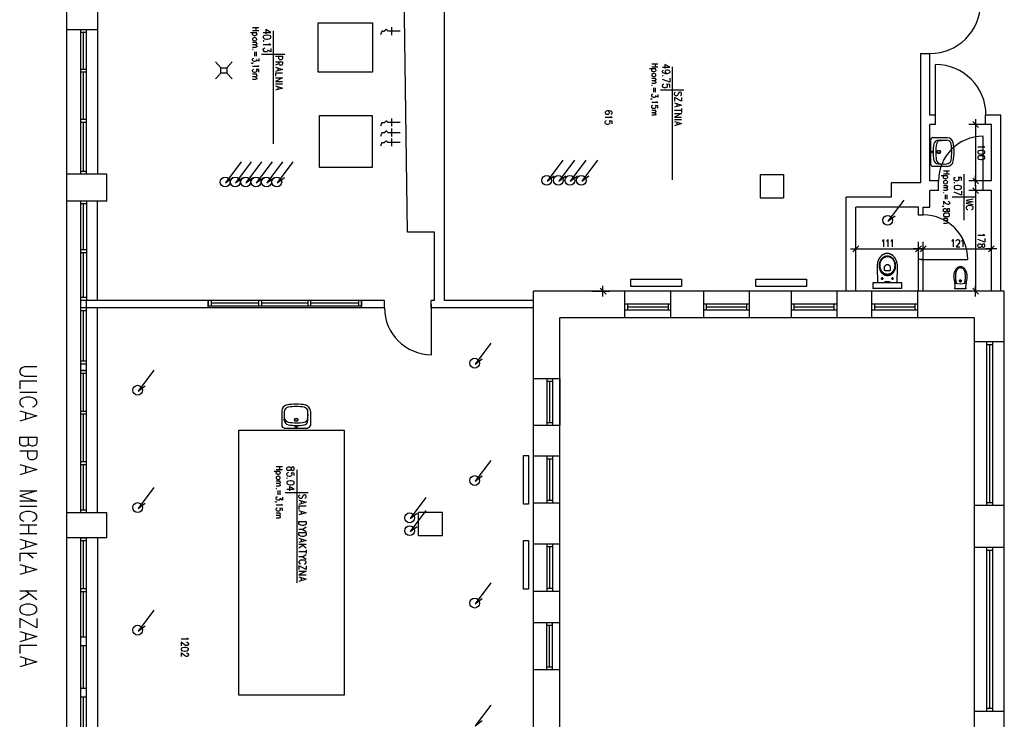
# Model space of a CAD drawing. Header units: millimetres. Extents: x -523 to 1404227, y -783705 to 1038705.
# Tile 9 of 256: x -523 to 16915, y 9308 to 21701. Entities that reach past the tile are written whole.
import ezdxf

# ---------------------------------------------------------------- set-up
doc = ezdxf.new("R2010")
doc.units = ezdxf.units.MM
doc.linetypes.add('0.5_0.5', pattern=[1, 0.5, -0.5])
for name, color, linetype in [('PDF _0', 252, 'Continuous'), ('PDF _BA_met', 7, 'Continuous'), ('PDF _Cienka', 7, 'Continuous'), ('PDF _PG_WIDOKOWE_CIENKIE', 7, 'Continuous'), ('PDF _PG_WYMIARY', 7, 'Continuous'), ('PDF _PG_WYPOSAŻENIE', 7, 'Continuous')]:
    doc.layers.add(name, color=color, linetype=linetype)

# ---------------------------------------------------------------- blocks, each defined once
blk = doc.blocks.new('A$Cc5eb5aaa')
at = {"layer": 'PDF _0', "color": 7, "lineweight": -3}
for points in [[(834, 4750), (834, 26375)], [(1376, 26032), (1376, 20355)], [(7345, 18120), (7345, 19331), (6867, 19331), (6795, 24432), (6490, 24432)], [(9098, 18120), (7523, 18120), (7523, 24432), (15956, 24432)], [(1376, 22917), (834, 22917)], [(1181, 20355), (1080, 20355), (1080, 22917)], [(1181, 22866), (1080, 22866)], [(1130, 22891), (1130, 22891)], [(1130, 22214), (1130, 22866)], [(1181, 20355), (1181, 22917)], [(6520, 22891), (6516, 22900), (6511, 22904), (6507, 22908), (6503, 22912), (6503, 22917), (6499, 22917), (6494, 22917), (6494, 22921), (6490, 22921), (6486, 22921), (6482, 22917), (6477, 22912), (6473, 22908), (6465, 22900), (6465, 22895), (6460, 22891), (6456, 22891), (6452, 22887), (6448, 22887), (6444, 22887), (6439, 22887), (6431, 22891), (6427, 22891), (6422, 22891), (6418, 22887), (6414, 22887), (6414, 22883), (6410, 22883), (6410, 22878), (6410, 22874), (6405, 22874), (6405, 22870), (6401, 22861), (6401, 22857), (6397, 22853), (6397, 22845), (6397, 22836), (6393, 22828)], [(6736, 22891), (6520, 22891)], [(6587, 22963), (6587, 22823)], [(3467, 22345), (3565, 22243)], [(3666, 22243), (3666, 22146), (3565, 22146), (3565, 22243), (3666, 22243), (3764, 22345)], [(15956, 22493), (15956, 20203)], [(15956, 22493), (16122, 22493)], [(16122, 21405), (16122, 22493)], [(1181, 22214), (1080, 22214)], [(1181, 22163), (1080, 22163)], [(1130, 22188), (1130, 22188)], [(1130, 21325), (1130, 22163)], [(16219, 21320), (16219, 22298)], [(3467, 22044), (3565, 22146)], [(3764, 22044), (3666, 22146)], [(1181, 21325), (1080, 21325)], [(1130, 21299), (1130, 21299)], [(1130, 21299), (1130, 21299)], [(6520, 21274), (6516, 21278), (6511, 21282), (6507, 21287), (6507, 21291), (6503, 21295), (6499, 21299), (6494, 21299), (6490, 21299), (6486, 21299), (6482, 21299), (6482, 21295), (6477, 21291), (6473, 21287), (6465, 21278), (6460, 21274), (6456, 21270), (6452, 21270), (6452, 21265), (6448, 21265), (6444, 21265), (6439, 21270), (6431, 21270), (6427, 21270), (6422, 21270), (6418, 21270), (6414, 21265), (6410, 21261), (6410, 21257), (6405, 21253), (6405, 21248), (6401, 21244), (6401, 21240), (6397, 21232), (6397, 21227), (6397, 21219), (6393, 21210)], [(6587, 21342), (6587, 21206)], [(16219, 21405), (16122, 21405)], [(16219, 21236), (16219, 21405)], [(16879, 21291), (16981, 21185)], [(16930, 21333), (16930, 21143)], [(17379, 21405), (17108, 21405)], [(17108, 21236), (17108, 21405)], [(17379, 18285), (17379, 21405)], [(1181, 21274), (1080, 21274)], [(1130, 20406), (1130, 21274)], [(6520, 21092), (6516, 21100), (6511, 21105), (6507, 21109), (6503, 21113), (6503, 21117), (6499, 21117), (6494, 21117), (6494, 21121), (6490, 21121), (6486, 21121), (6482, 21117), (6477, 21113), (6473, 21109), (6465, 21100), (6465, 21096), (6460, 21092), (6456, 21092), (6452, 21088), (6448, 21088), (6444, 21088), (6439, 21088), (6431, 21092), (6427, 21092), (6422, 21092), (6418, 21088), (6414, 21088), (6414, 21083), (6410, 21083), (6410, 21079), (6410, 21075), (6405, 21075), (6405, 21071), (6401, 21062), (6401, 21058), (6397, 21054), (6397, 21045), (6397, 21037), (6393, 21028)], [(6736, 21274), (6520, 21274)], [(6587, 21164), (6587, 21024)], [(16122, 20237), (16122, 21236)], [(16219, 21236), (16122, 21236)], [(17210, 21236), (17108, 21236)], [(17210, 20237), (17210, 21236)], [(6520, 20918), (6516, 20922), (6511, 20931), (6507, 20931), (6507, 20935), (6503, 20939), (6499, 20944), (6494, 20944), (6490, 20944), (6486, 20944), (6482, 20944), (6482, 20939), (6477, 20939), (6473, 20935), (6465, 20927), (6465, 20922), (6460, 20918), (6456, 20914), (6452, 20914), (6448, 20914), (6444, 20914), (6439, 20914), (6431, 20914), (6427, 20918), (6422, 20914), (6418, 20914), (6414, 20914), (6414, 20910), (6410, 20910), (6410, 20906), (6410, 20901), (6405, 20897), (6405, 20893), (6401, 20889), (6401, 20884), (6397, 20880), (6397, 20872), (6397, 20863), (6393, 20855)], [(6736, 21092), (6520, 21092)], [(6587, 20990), (6587, 20851)], [(17061, 20152), (17061, 21028)], [(6736, 20918), (6520, 20918)], [(9619, 20605), (9339, 20232), (9466, 20326)], [(9826, 20605), (9547, 20232), (9674, 20326)], [(10029, 20605), (9750, 20232), (9877, 20326)], [(10233, 20605), (9953, 20232), (10080, 20326)], [(1181, 20406), (1080, 20406)], [(3925, 20575), (3645, 20203), (3772, 20296)], [(4102, 20575), (3823, 20203), (3950, 20296)], [(4284, 20575), (4005, 20203), (4132, 20296)], [(4471, 20575), (4191, 20203), (4318, 20296)], [(4657, 20575), (4378, 20203), (4505, 20296)], [(4839, 20575), (4560, 20203), (4687, 20296)], [(1545, 20355), (834, 20355)], [(1545, 19881), (1545, 20355)], [(13116, 20351), (13526, 20351)], [(13116, 20351), (13116, 19940)], [(13526, 20351), (13526, 19940)], [(16270, 20237), (16122, 20237)], [(16270, 20067), (16270, 20237)], [(16981, 20186), (16879, 20287)], [(16930, 20139), (16930, 20334)], [(17210, 20237), (17061, 20237)], [(17061, 20067), (17061, 20237)], [(15956, 20203), (15436, 20203), (15436, 19949), (14640, 19949)], [(16270, 20067), (16122, 20067)], [(16122, 19775), (16122, 20067)], [(16879, 20118), (16981, 20016)], [(16930, 20165), (16930, 19970)], [(17210, 20067), (17061, 20067)], [(17210, 18285), (17210, 20067)], [(1376, 19881), (834, 19881)], [(1181, 19881), (1080, 19881)], [(1080, 18120), (1080, 19881)], [(1181, 19881), (1181, 18120)], [(1545, 19881), (1376, 19881)], [(1376, 18120), (1376, 19881)], [(13116, 19940), (13526, 19940)], [(14640, 18285), (14640, 19949)], [(15656, 19898), (15376, 19525), (15503, 19619)], [(1181, 19830), (1080, 19830)], [(1130, 19017), (1130, 19830)], [(15918, 19775), (14809, 19775)], [(14809, 18285), (14809, 19775)], [(15918, 19631), (15918, 19775)], [(15999, 19631), (15999, 19775)], [(15999, 19775), (16122, 19775)], [(15999, 19631), (15918, 19631)], [(1181, 19017), (1080, 19017)], [(14712, 19034), (14907, 19034)], [(14758, 18983), (14860, 19089)], [(16016, 19034), (15825, 19034)], [(15973, 19089), (15868, 18983)], [(15906, 19034), (16096, 19034)], [(15948, 18983), (16054, 19089)], [(17307, 19034), (17112, 19034)], [(17260, 19089), (17159, 18983)], [(1181, 18967), (1080, 18967)], [(1130, 18171), (1130, 18967)], [(1130, 18941), (1130, 18941)], [(15918, 18285), (15918, 18844)], [(15999, 18844), (15918, 18844)], [(15961, 18844), (16790, 18844)], [(15999, 18285), (15999, 18844)], [(10385, 18234), (10279, 18340)], [(10330, 18192), (10330, 18382)], [(16981, 18234), (16879, 18340)], [(16930, 18192), (16930, 18382)], [(1181, 18171), (1080, 18171)], [(1130, 18145), (1130, 18145)], [(9098, 10161), (9098, 18285)], [(17438, 18285), (9098, 18285)], [(10711, 18285), (10711, 17815)], [(11528, 18285), (11528, 17815)], [(12108, 18285), (12108, 17815)], [(12921, 18285), (12921, 17815)], [(13662, 18285), (13662, 17815)], [(14470, 18285), (14470, 17815)], [(15089, 18285), (15089, 17815)], [(15901, 18285), (15901, 17815)], [(17438, 9936), (17438, 18285)], [(1181, 14356), (1080, 14356), (1080, 18120)], [(1181, 18120), (1080, 18120)], [(1181, 18120), (1080, 18120)], [(1181, 17989), (1080, 17989)], [(1181, 14356), (1181, 18120)], [(6460, 18120), (1181, 18120)], [(6460, 17989), (1181, 17989)], [(1376, 14356), (1376, 17989)], [(3340, 17989), (3340, 18120)], [(3340, 18120), (3340, 18022)], [(6054, 18022), (3340, 18022)], [(3391, 18120), (3391, 18022)], [(4238, 18073), (3391, 18073)], [(4238, 18022), (4238, 18120)], [(4263, 18073), (4263, 18073)], [(4289, 18022), (4289, 18120)], [(5110, 18073), (4289, 18073)], [(5110, 18022), (5110, 18120)], [(5157, 18022), (5157, 18120)], [(6003, 18073), (5157, 18073)], [(6003, 18120), (6003, 18022)], [(6054, 17989), (6054, 18120)], [(6054, 18120), (6054, 18022)], [(6460, 17989), (6460, 18120)], [(7290, 17989), (7290, 18120)], [(7345, 18120), (7290, 18120)], [(7290, 18056), (7290, 17159)], [(9098, 17989), (7290, 17989)], [(9098, 18120), (7523, 18120)], [(11528, 18052), (10711, 18052)], [(10762, 18052), (10762, 17950)], [(11482, 18001), (10762, 18001)], [(11482, 18052), (11482, 17950)], [(12921, 18052), (12108, 18052)], [(12159, 18052), (12159, 17950)], [(12870, 18001), (12159, 18001)], [(12870, 18052), (12870, 17950)], [(14470, 18052), (13662, 18052)], [(13708, 18052), (13708, 17950)], [(14420, 18001), (13708, 18001)], [(14420, 18052), (14420, 17950)], [(15901, 18052), (15089, 18052)], [(15139, 18052), (15139, 17950)], [(15851, 18001), (15139, 18001)], [(15851, 18052), (15851, 17950)], [(1181, 17938), (1080, 17938)], [(1130, 17045), (1130, 17938)], [(16909, 17815), (9568, 17815)], [(9568, 17400), (9568, 17815)], [(11528, 17950), (10711, 17950)], [(12921, 17950), (12108, 17950)], [(14470, 17950), (13662, 17950)], [(15901, 17950), (15089, 17950)], [(16909, 10406), (16909, 17815)], [(8344, 17366), (8065, 16994), (8192, 17087)], [(9568, 10406), (9568, 17400)], [(17438, 17387), (16909, 17387)], [(17125, 17387), (17125, 14487)], [(17227, 17337), (17125, 17337)], [(17176, 17337), (17176, 14538)], [(17227, 17387), (17227, 14487)], [(1181, 17045), (1080, 17045)], [(1181, 17045), (1080, 17045)], [(1181, 16994), (1080, 16994)], [(1181, 16994), (1080, 16994)], [(1181, 16994), (1080, 16994)], [(1130, 17019), (1130, 17019)], [(1130, 17019), (1130, 17019)], [(1080, 16879), (1181, 16879), (1080, 16879)], [(1181, 16829), (1080, 16829)], [(1130, 16155), (1130, 16829)], [(2375, 16888), (2096, 16515), (2223, 16608)], [(9098, 16740), (9568, 16740)], [(9335, 16740), (9335, 15910)], [(9335, 16693), (9437, 16693)], [(9386, 16693), (9386, 15961)], [(9437, 16740), (9437, 15910)], [(9568, 16740), (9568, 15910)], [(1181, 16155), (1080, 16155)], [(1181, 16105), (1080, 16105)], [(1130, 16130), (1130, 16130)], [(1130, 16130), (1130, 16130)], [(1130, 15262), (1130, 16105)], [(9098, 15910), (9568, 15910)], [(9335, 15961), (9437, 15961)], [(9098, 15368), (9568, 15368)], [(9335, 15368), (9335, 14538)], [(9437, 15368), (9437, 14538)], [(1181, 15262), (1080, 15262)], [(1181, 15211), (1080, 15211)], [(1130, 15237), (1130, 15237)], [(1130, 15237), (1130, 15237)], [(1130, 14407), (1130, 15211)], [(8344, 15288), (8065, 14919), (8192, 15012)], [(9335, 15317), (9437, 15317)], [(9386, 15317), (9386, 14585)], [(2375, 14809), (2096, 14437), (2223, 14530)], [(7193, 14631), (6913, 14259), (7040, 14352)], [(9098, 14538), (9568, 14538)], [(9335, 14585), (9437, 14585)], [(17438, 14487), (16909, 14487)], [(17227, 14538), (17125, 14538)], [(1545, 14356), (834, 14356)], [(1181, 14407), (1080, 14407)], [(1545, 13916), (1545, 14356)], [(7193, 14398), (6913, 14026), (7040, 14119)], [(7062, 13950), (7062, 14365)], [(7489, 14365), (7062, 14365)], [(7489, 13950), (7489, 14365)], [(1545, 13916), (834, 13916)], [(1080, 8378), (1080, 13916), (1181, 13916)], [(1181, 13865), (1080, 13865)], [(1130, 13010), (1130, 13865)], [(1181, 8378), (1181, 13916)], [(1376, 13916), (1376, 8378)], [(7489, 13950), (7062, 13950)], [(9098, 13810), (9568, 13810)], [(9335, 13810), (9335, 12972)], [(9437, 13810), (9437, 12972)], [(9335, 13763), (9437, 13763)], [(9386, 13763), (9386, 13023)], [(17438, 13742), (16909, 13742)], [(17125, 13742), (17125, 10842)], [(17227, 13691), (17125, 13691)], [(17176, 13691), (17176, 10893)], [(17227, 13742), (17227, 10842)], [(8344, 13116), (8065, 12747), (8192, 12841)], [(1181, 13010), (1080, 13010)], [(1181, 12959), (1080, 12959)], [(1130, 12984), (1130, 12984)], [(1130, 12984), (1130, 12984)], [(1130, 12155), (1130, 12959)], [(9098, 12972), (9568, 12972)], [(9335, 13023), (9437, 13023)], [(2375, 12637), (2096, 12265), (2223, 12358)], [(9098, 12417), (9568, 12417)], [(9335, 11583), (9335, 12417)], [(9437, 11583), (9437, 12417)], [(9335, 12366), (9437, 12366)], [(9386, 11630), (9386, 12366)], [(1181, 12155), (1080, 12155)], [(1130, 12078), (1130, 12078)], [(1130, 12078), (1130, 12078)], [(1181, 12002), (1080, 12002)], [(1130, 11244), (1130, 12002)], [(9098, 11583), (9568, 11583)], [(9335, 11630), (9437, 11630)], [(1181, 11244), (1080, 11244)], [(1181, 11096), (1080, 11096)], [(1130, 11122), (1130, 11122)], [(1130, 11122), (1130, 11122)], [(1130, 10292), (1130, 11096)], [(8344, 10952), (8065, 10584), (8192, 10677)], [(17438, 10842), (16909, 10842)], [(17227, 10893), (17125, 10893)]]:
    blk.add_lwpolyline(points, dxfattribs=at)
for points in [[(10821, 18365), (10821, 18497), (11719, 18497), (11719, 18365)], [(10821, 18365), (10821, 18497), (11719, 18497), (11719, 18365)], [(13035, 18365), (13035, 18497), (13933, 18497), (13933, 18365)], [(13035, 18365), (13035, 18497), (13933, 18497), (13933, 18365)], [(8920, 14513), (8920, 15376), (9009, 15376), (9009, 14513)], [(8920, 13006), (8920, 13869), (9009, 13869), (9009, 13006)]]:
    blk.add_lwpolyline(points, close=True, dxfattribs=at)
for centre in [(3639, 20219), (3817, 20219), (4003, 20219), (4185, 20219), (4371, 20219), (4553, 20219), (9333, 20248), (9541, 20248), (9744, 20248), (9947, 20248), (15371, 19541), (8059, 17010), (2089, 16531), (8059, 14931), (2089, 14452), (6907, 14270), (6907, 14042), (8059, 12759), (2089, 12280)]:
    blk.add_circle(centre, 86.8, dxfattribs=at)
at = {"layer": 'PDF _BA_met', "lineweight": -3}
for points in [[(4314, 22870), (4445, 22870), (4361, 22921), (4361, 22845)], [(4488, 22895), (4488, 20893)], [(4327, 22718), (4323, 22722), (4314, 22718), (4323, 22713)], [(4420, 22671), (4428, 22663), (4445, 22650), (4314, 22650)], [(4445, 22582), (4445, 22527), (4394, 22557), (4394, 22544), (4390, 22535), (4382, 22527), (4365, 22523), (4352, 22523), (4335, 22527), (4323, 22540), (4314, 22552), (4314, 22569), (4323, 22582), (4327, 22586), (4339, 22595)], [(4695, 22480), (4280, 22480)], [(4530, 22451), (4653, 22451), (4653, 22408), (4649, 22396), (4640, 22387), (4632, 22383), (4610, 22383), (4602, 22387), (4593, 22396), (4589, 22408), (4589, 22451)], [(4530, 22349), (4653, 22349), (4653, 22307), (4649, 22294), (4640, 22290), (4632, 22286), (4619, 22286), (4606, 22290), (4602, 22294), (4593, 22307), (4593, 22349)], [(4593, 22320), (4530, 22286)], [(4530, 22252), (4653, 22214), (4530, 22176)], [(4572, 22235), (4572, 22188)], [(11384, 22252), (11515, 22252), (11427, 22303), (11427, 22231)], [(11469, 22138), (11452, 22146), (11439, 22154), (11435, 22167), (11435, 22176), (11439, 22188), (11452, 22201), (11469, 22205), (11477, 22205), (11494, 22201), (11507, 22188), (11515, 22176), (11515, 22167), (11507, 22154), (11494, 22146), (11469, 22138), (11439, 22138), (11410, 22146), (11388, 22154), (11384, 22167), (11384, 22180), (11388, 22193), (11401, 22201)], [(11554, 22260), (11554, 20258)], [(4653, 22146), (4530, 22146), (4530, 22091)], [(4530, 22066), (4653, 22066), (4530, 21998), (4653, 21998)], [(11397, 22099), (11388, 22104), (11384, 22099), (11388, 22095)], [(11515, 22057), (11515, 21985), (11384, 22036)], [(4530, 21960), (4653, 21960)], [(4530, 21922), (4653, 21884), (4530, 21845)], [(4572, 21909), (4572, 21862)], [(11761, 21845), (11350, 21845)], [(11515, 21896), (11515, 21947), (11456, 21951), (11465, 21947), (11469, 21930), (11469, 21917), (11465, 21900), (11452, 21892), (11435, 21888), (11422, 21888), (11401, 21892), (11388, 21900), (11384, 21917), (11384, 21930), (11388, 21947), (11397, 21951), (11410, 21955)], [(11706, 21748), (11714, 21757), (11723, 21769), (11723, 21790), (11714, 21803), (11706, 21812), (11693, 21812), (11681, 21807), (11676, 21803), (11668, 21795), (11655, 21765), (11651, 21757), (11647, 21752), (11634, 21748), (11613, 21748), (11604, 21757), (11596, 21769), (11596, 21790), (11604, 21803), (11613, 21812)], [(11723, 21718), (11723, 21651), (11596, 21718), (11596, 21651)], [(11596, 21621), (11723, 21583), (11596, 21545)], [(11723, 21486), (11596, 21486)], [(11638, 21608), (11638, 21562)], [(11723, 21519), (11723, 21452)], [(11596, 21431), (11723, 21431), (11596, 21367), (11723, 21367)], [(11596, 21329), (11723, 21329)], [(11596, 21291), (11723, 21253), (11596, 21215)], [(11638, 21274), (11638, 21227)], [(16680, 20245), (16680, 20296), (16621, 20300), (16630, 20296), (16634, 20279), (16634, 20266), (16630, 20249), (16617, 20241), (16600, 20237), (16587, 20237), (16566, 20241), (16553, 20249), (16549, 20266), (16549, 20279), (16553, 20296), (16562, 20300), (16575, 20304)], [(16719, 20359), (16719, 19542)], [(16562, 20203), (16553, 20207), (16549, 20203), (16553, 20199)], [(16680, 20059), (16680, 19987), (16549, 20038)], [(16926, 19949), (16515, 19949)], [(16888, 19915), (16761, 19894), (16888, 19868), (16761, 19843), (16888, 19822)], [(16858, 19729), (16871, 19733), (16879, 19746), (16888, 19754), (16888, 19771), (16879, 19784), (16871, 19792), (16858, 19796), (16841, 19801), (16812, 19801), (16790, 19796), (16782, 19792), (16769, 19784), (16761, 19771), (16761, 19754), (16769, 19746), (16782, 19733), (16790, 19729)], [(4864, 15017), (4864, 15063), (4809, 15067), (4814, 15063), (4818, 15050), (4818, 15034), (4814, 15021), (4801, 15008), (4784, 15004), (4771, 15004), (4750, 15008), (4737, 15021), (4733, 15034), (4733, 15050), (4737, 15063), (4746, 15067), (4759, 15076)], [(4907, 15122), (4907, 13120)], [(4746, 14970), (4737, 14974), (4733, 14970), (4737, 14966)], [(4733, 14775), (4864, 14775), (4776, 14826), (4776, 14750)], [(5110, 14712), (4699, 14712)], [(5055, 14610), (5063, 14623), (5072, 14636), (5072, 14657), (5063, 14669), (5055, 14678), (5042, 14678), (5030, 14674), (5025, 14669), (5017, 14661), (5004, 14631), (5000, 14623), (4996, 14619), (4983, 14610), (4966, 14610), (4953, 14623), (4945, 14636), (4945, 14657), (4953, 14669), (4966, 14678)], [(4945, 14585), (5072, 14547), (4945, 14509)], [(5072, 14479), (4945, 14479), (4945, 14420)], [(4987, 14568), (4987, 14521)], [(4945, 14398), (5072, 14360), (4945, 14322)], [(4987, 14382), (4987, 14335)], [(5013, 14064), (4945, 14064)], [(5072, 14102), (5013, 14064), (5072, 14026)], [(4945, 13907), (5072, 13869), (4945, 13831)], [(4945, 13802), (5072, 13802)], [(5017, 13780), (4945, 13734)], [(4987, 13895), (4987, 13844)], [(5072, 13734), (4987, 13802)], [(5072, 13670), (4945, 13670)], [(5072, 13615), (5013, 13577), (5072, 13539)], [(5072, 13704), (5072, 13636)], [(5013, 13577), (4945, 13577)], [(5042, 13450), (5055, 13454), (5063, 13463), (5072, 13476), (5072, 13493), (5063, 13501), (5055, 13514), (5042, 13518), (5025, 13522), (4996, 13522), (4974, 13518), (4966, 13514), (4953, 13501), (4945, 13493), (4945, 13476), (4953, 13463), (4966, 13454), (4974, 13450)], [(5072, 13421), (5072, 13353), (4945, 13421), (4945, 13353)], [(4945, 13327), (5072, 13327), (4945, 13260), (5072, 13260)], [(4945, 13222), (5072, 13183), (4945, 13145)], [(4987, 13209), (4987, 13158)]]:
    blk.add_lwpolyline(points, dxfattribs=at)
for points in [[(4445, 22794), (4441, 22806), (4420, 22815), (4390, 22823), (4369, 22823), (4339, 22815), (4323, 22806), (4314, 22794), (4314, 22781), (4323, 22768), (4339, 22756), (4369, 22751), (4390, 22751), (4420, 22756), (4441, 22768), (4445, 22781)], [(16680, 20127), (16672, 20144), (16655, 20152), (16621, 20156), (16604, 20156), (16575, 20152), (16553, 20144), (16549, 20127), (16549, 20118), (16553, 20101), (16575, 20093), (16604, 20088), (16621, 20088), (16655, 20093), (16672, 20101), (16680, 20118)], [(4864, 15148), (4856, 15165), (4843, 15169), (4831, 15169), (4818, 15165), (4814, 15152), (4809, 15135), (4801, 15118), (4788, 15110), (4776, 15106), (4759, 15106), (4746, 15110), (4737, 15114), (4733, 15127), (4733, 15148), (4737, 15165), (4746, 15169), (4759, 15173), (4776, 15173), (4788, 15169), (4801, 15156), (4809, 15144), (4814, 15122), (4818, 15114), (4831, 15110), (4843, 15110), (4856, 15114), (4864, 15127)], [(4864, 14894), (4856, 14911), (4839, 14919), (4809, 14923), (4788, 14923), (4759, 14919), (4737, 14911), (4733, 14894), (4733, 14885), (4737, 14873), (4759, 14860), (4788, 14856), (4809, 14856), (4839, 14860), (4856, 14873), (4864, 14885)], [(4945, 14204), (5072, 14204), (5072, 14170), (5063, 14153), (5055, 14144), (5042, 14140), (5025, 14136), (4996, 14136), (4974, 14140), (4966, 14144), (4953, 14153), (4945, 14170)], [(4945, 14009), (5072, 14009), (5072, 13975), (5063, 13958), (5055, 13950), (5042, 13946), (5025, 13941), (4996, 13941), (4974, 13946), (4966, 13950), (4953, 13958), (4945, 13975)]]:
    blk.add_lwpolyline(points, close=True, dxfattribs=at)
at = {"layer": 'PDF _Cienka', "lineweight": -3}
for points in [[(301, 16943), (85, 16943), (42, 16930), (13, 16909), (0, 16875), (0, 16850), (13, 16816), (42, 16795), (85, 16782), (301, 16782)], [(301, 16693), (0, 16693), (0, 16553)], [(0, 16498), (301, 16498)], [(229, 16236), (258, 16244), (284, 16270), (301, 16291), (301, 16337), (284, 16359), (258, 16384), (229, 16393), (186, 16405), (114, 16405), (72, 16393), (42, 16384), (13, 16359), (0, 16337), (0, 16291), (13, 16270), (42, 16244), (72, 16236)], [(0, 16164), (301, 16075), (0, 15982)], [(102, 16130), (102, 16016)], [(0, 15698), (301, 15698), (301, 15592), (284, 15559), (271, 15550), (241, 15537), (216, 15537), (186, 15550), (169, 15559), (157, 15592), (157, 15698)], [(157, 15592), (144, 15559), (127, 15550), (102, 15537), (55, 15537), (30, 15550), (13, 15559), (0, 15592), (0, 15698)], [(0, 15457), (301, 15457), (301, 15355), (284, 15321), (271, 15309), (241, 15296), (199, 15296), (169, 15309), (157, 15321), (144, 15355), (144, 15457)], [(0, 15216), (301, 15127), (0, 15034)], [(102, 15182), (102, 15067)], [(0, 14750), (301, 14750), (0, 14657), (301, 14564), (0, 14564)], [(0, 14475), (301, 14475)], [(229, 14212), (258, 14225), (284, 14246), (301, 14267), (301, 14314), (284, 14335), (258, 14360), (229, 14373), (186, 14382), (114, 14382), (72, 14373), (42, 14360), (13, 14335), (0, 14314), (0, 14267), (13, 14246), (42, 14225), (72, 14212)], [(0, 14144), (301, 14144)], [(157, 14144), (157, 13984)], [(301, 13984), (0, 13984)], [(0, 13890), (301, 13802), (0, 13708)], [(102, 13857), (102, 13742)], [(301, 13641), (0, 13641), (0, 13501)], [(144, 13641), (241, 13560)], [(0, 13446), (301, 13353), (0, 13264)], [(102, 13412), (102, 13298)], [(0, 12976), (301, 12976)], [(169, 12921), (0, 12815)], [(301, 12815), (102, 12976)], [(301, 12485), (301, 12324), (0, 12485), (0, 12324)], [(0, 12256), (301, 12167), (0, 12074)], [(102, 12222), (102, 12108)], [(301, 12007), (0, 12007), (0, 11867)], [(0, 11812), (301, 11719), (0, 11630)], [(102, 11778), (102, 11664)]]:
    blk.add_lwpolyline(points, dxfattribs=at)
blk.add_lwpolyline([(301, 12667), (284, 12692), (258, 12714), (229, 12726), (186, 12739), (114, 12739), (72, 12726), (42, 12714), (13, 12692), (0, 12667), (0, 12625), (13, 12599), (42, 12578), (72, 12565), (114, 12553), (186, 12553), (229, 12565), (258, 12578), (284, 12599), (301, 12625)], close=True, dxfattribs=at)
for centre, radius, start, end in [((16124, 23386), 891, 270, 0), ((16222, 21408), 891, 360, 90), ((17064, 20240), 790, 90, 180), ((16002, 18847), 790, 360, 90), ((7293, 17992), 832, 180, 270)]:
    blk.add_arc(centre, radius, start, end, dxfattribs=at)
at = {"layer": 'PDF _PG_WIDOKOWE_CIENKIE', "lineweight": -3}
for points in [[(6249, 23039), (6249, 22167), (5288, 22167), (5288, 23039)], [(6245, 21397), (6245, 20478), (5309, 20478), (5309, 21397)], [(15368, 18556), (15364, 18556), (15360, 18556), (15355, 18560), (15351, 18560), (15347, 18560), (15343, 18560), (15338, 18560), (15334, 18564), (15330, 18564), (15326, 18564), (15321, 18569), (15317, 18569), (15313, 18569), (15309, 18573), (15304, 18577), (15300, 18581), (15296, 18581), (15292, 18586), (15288, 18590), (15283, 18590), (15283, 18594), (15279, 18598), (15275, 18602), (15271, 18602), (15271, 18607), (15266, 18611), (15262, 18615), (15262, 18619), (15258, 18624), (15258, 18628), (15254, 18632), (15249, 18636), (15249, 18641), (15245, 18645), (15245, 18649), (15241, 18653), (15241, 18658), (15241, 18662), (15237, 18666), (15237, 18670), (15233, 18674), (15233, 18683), (15233, 18687), (15233, 18691), (15228, 18696), (15228, 18700), (15228, 18708), (15228, 18713), (15228, 18717), (15228, 18725), (15228, 18729), (15228, 18734), (15228, 18738), (15228, 18746), (15228, 18751), (15228, 18755), (15228, 18763), (15228, 18768), (15228, 18772), (15233, 18776), (15233, 18780), (15233, 18789), (15233, 18793), (15237, 18797), (15237, 18801), (15241, 18806), (15241, 18810), (15241, 18814), (15245, 18818), (15245, 18827), (15249, 18831), (15249, 18835), (15254, 18840), (15258, 18844), (15258, 18848), (15262, 18848), (15262, 18852), (15266, 18856), (15271, 18861), (15271, 18865), (15275, 18869), (15279, 18869), (15283, 18873), (15283, 18878), (15288, 18882), (15292, 18882), (15296, 18886), (15300, 18890), (15304, 18890), (15304, 18895), (15309, 18895), (15313, 18899), (15317, 18899), (15321, 18903), (15326, 18903), (15330, 18903), (15334, 18907), (15338, 18907), (15343, 18907), (15347, 18907), (15351, 18912), (15355, 18912), (15360, 18912), (15364, 18912), (15368, 18912), (15372, 18912), (15376, 18912), (15381, 18912), (15385, 18912), (15389, 18907), (15393, 18907), (15398, 18907), (15402, 18907), (15406, 18903), (15410, 18903), (15415, 18903), (15419, 18899), (15423, 18899), (15423, 18895), (15427, 18895), (15432, 18890), (15436, 18890), (15440, 18886), (15444, 18882), (15448, 18882), (15448, 18878), (15453, 18873), (15457, 18869), (15461, 18869), (15461, 18865), (15465, 18861), (15470, 18856), (15470, 18852), (15474, 18848), (15478, 18848), (15478, 18844), (15482, 18840), (15482, 18835), (15487, 18831), (15487, 18827), (15491, 18818), (15491, 18814), (15495, 18810), (15495, 18806), (15499, 18801), (15499, 18797), (15499, 18793), (15503, 18789), (15503, 18780), (15503, 18776), (15503, 18772), (15508, 18768), (15508, 18763), (15508, 18755), (15508, 18751), (15508, 18746), (15508, 18738), (15508, 18734), (15508, 18729), (15508, 18725), (15508, 18717), (15508, 18713), (15508, 18708), (15508, 18700), (15503, 18696), (15503, 18691), (15503, 18687), (15503, 18683), (15499, 18674), (15499, 18670), (15499, 18666), (15495, 18662), (15495, 18658), (15491, 18653), (15491, 18649), (15487, 18645), (15487, 18641), (15482, 18636), (15482, 18632), (15478, 18628), (15478, 18624), (15474, 18619), (15470, 18615), (15470, 18611), (15465, 18607), (15461, 18602), (15457, 18598), (15453, 18594), (15448, 18590), (15444, 18586), (15440, 18581), (15436, 18581), (15432, 18577), (15427, 18577), (15423, 18573), (15423, 18569), (15419, 18569), (15415, 18569), (15410, 18564), (15406, 18564), (15402, 18564), (15398, 18560), (15393, 18560), (15389, 18560), (15385, 18560), (15381, 18560), (15376, 18556), (15372, 18556)], [(15368, 18581), (15364, 18581), (15360, 18581), (15355, 18581), (15351, 18586), (15347, 18586), (15343, 18586), (15338, 18586), (15334, 18590), (15330, 18590), (15326, 18590), (15321, 18594), (15317, 18594), (15313, 18598), (15309, 18598), (15304, 18602), (15300, 18602), (15296, 18607), (15296, 18611), (15292, 18611), (15288, 18615), (15283, 18619), (15283, 18624), (15279, 18624), (15275, 18628), (15271, 18632), (15271, 18636), (15266, 18641), (15262, 18645), (15262, 18649), (15258, 18653), (15258, 18658), (15254, 18662), (15254, 18666), (15249, 18670), (15249, 18674), (15245, 18679), (15245, 18683), (15245, 18691), (15241, 18696), (15241, 18700), (15241, 18704), (15241, 18708), (15237, 18717), (15237, 18721), (15237, 18725), (15237, 18729), (15237, 18738), (15237, 18742), (15237, 18746), (15237, 18751), (15237, 18759), (15237, 18763), (15237, 18768), (15241, 18772), (15241, 18780), (15241, 18785), (15241, 18789), (15245, 18793), (15245, 18797), (15245, 18801), (15249, 18810), (15249, 18814), (15254, 18818), (15254, 18823), (15258, 18827), (15258, 18831), (15262, 18835), (15262, 18840), (15266, 18844), (15271, 18848), (15271, 18852), (15275, 18852), (15279, 18856), (15283, 18861), (15283, 18865), (15288, 18869), (15292, 18869), (15296, 18873), (15296, 18878), (15300, 18878), (15304, 18882), (15309, 18882), (15313, 18886), (15317, 18886), (15321, 18890), (15326, 18890), (15330, 18895), (15334, 18895), (15338, 18895), (15343, 18899), (15347, 18899), (15351, 18899), (15355, 18899), (15360, 18899), (15364, 18899), (15368, 18899), (15372, 18899), (15376, 18899), (15381, 18899), (15385, 18899), (15389, 18899), (15393, 18899), (15398, 18895), (15402, 18895), (15406, 18895), (15410, 18890), (15415, 18890), (15419, 18886), (15423, 18886), (15427, 18882), (15432, 18882), (15432, 18878), (15436, 18878), (15440, 18873), (15444, 18869), (15448, 18869), (15448, 18865), (15453, 18861), (15457, 18856), (15461, 18852), (15465, 18848), (15470, 18844), (15470, 18840), (15474, 18835), (15474, 18831), (15478, 18827), (15478, 18823), (15482, 18818), (15482, 18814), (15487, 18810), (15487, 18801), (15491, 18797), (15491, 18793), (15491, 18789), (15495, 18785), (15495, 18780), (15495, 18772), (15495, 18768), (15495, 18763), (15499, 18759), (15499, 18751), (15499, 18746), (15499, 18742), (15499, 18738), (15499, 18729), (15499, 18725), (15495, 18721), (15495, 18717), (15495, 18708), (15495, 18704), (15495, 18700), (15491, 18696), (15491, 18691), (15491, 18683), (15487, 18679), (15487, 18674), (15482, 18670), (15482, 18666), (15478, 18662), (15478, 18658), (15474, 18653), (15474, 18649), (15470, 18645), (15470, 18641), (15465, 18636), (15461, 18632), (15461, 18628), (15457, 18624), (15453, 18624), (15448, 18619), (15448, 18615), (15444, 18611), (15440, 18611), (15436, 18607), (15432, 18602), (15427, 18598), (15423, 18598), (15419, 18594), (15415, 18594), (15410, 18590), (15406, 18590), (15402, 18590), (15398, 18586), (15393, 18586), (15389, 18586), (15385, 18586), (15381, 18581), (15376, 18581), (15372, 18581)], [(15364, 18645), (15338, 18645), (15330, 18645), (15326, 18649), (15321, 18649), (15317, 18653), (15317, 18658), (15317, 18662), (15317, 18666), (15317, 18704), (15317, 18708), (15317, 18717), (15317, 18721), (15321, 18725), (15321, 18729), (15326, 18734), (15330, 18738), (15334, 18742), (15338, 18746), (15343, 18746), (15347, 18751), (15351, 18755), (15355, 18755), (15360, 18755), (15364, 18759), (15368, 18759), (15372, 18759), (15376, 18755), (15381, 18755), (15385, 18755), (15389, 18751), (15393, 18746), (15398, 18746), (15402, 18742), (15406, 18738), (15410, 18734), (15410, 18729), (15415, 18725), (15415, 18721), (15419, 18717), (15419, 18708), (15419, 18704), (15419, 18666), (15419, 18662), (15419, 18658), (15415, 18653), (15415, 18649), (15410, 18649), (15406, 18645), (15398, 18645)], [(15275, 18501), (15279, 18501), (15279, 18505), (15283, 18509), (15279, 18514), (15279, 18518), (15275, 18518), (15271, 18518), (15266, 18514), (15266, 18509), (15266, 18505), (15271, 18501)], [(15457, 18501), (15461, 18501), (15465, 18505), (15465, 18509), (15465, 18514), (15461, 18518), (15457, 18518), (15453, 18518), (15453, 18514), (15448, 18509), (15453, 18505), (15453, 18501)], [(5749, 15821), (5749, 11126), (3882, 11126), (3882, 15821)]]:
    blk.add_lwpolyline(points, close=True, dxfattribs=at)
for points in [[(16130, 20956), (16130, 20537)], [(16426, 21003), (16172, 21003)], [(16270, 20956), (16325, 20956)], [(16299, 20956), (16299, 20956)], [(16414, 20956), (16321, 20956)], [(16426, 20495), (16172, 20495)], [(16266, 20541), (16316, 20537)], [(16299, 20541), (16299, 20537)], [(16308, 20541), (16414, 20537)], [(16321, 20537), (16321, 20537)], [(16371, 20537), (16346, 20537)], [(16346, 20537), (16346, 20537)], [(16346, 20537), (16346, 20537)], [(16354, 20537), (16354, 20537)], [(16363, 20537), (16363, 20537)], [(15542, 18433), (15546, 18713), (15546, 18717), (15546, 18721), (15546, 18729), (15546, 18734), (15546, 18742), (15546, 18746), (15546, 18751), (15546, 18759), (15542, 18763), (15542, 18768), (15542, 18772), (15542, 18780), (15542, 18785), (15537, 18789), (15537, 18793), (15537, 18801), (15533, 18806), (15533, 18810), (15533, 18814), (15529, 18818), (15529, 18823), (15525, 18827), (15525, 18831), (15520, 18840), (15520, 18844), (15516, 18848), (15516, 18852), (15512, 18856), (15512, 18861), (15508, 18861), (15508, 18865), (15503, 18869), (15503, 18873), (15499, 18878), (15495, 18882), (15495, 18886), (15491, 18890), (15487, 18890), (15487, 18895), (15482, 18899), (15478, 18903), (15474, 18907), (15470, 18912), (15465, 18912), (15465, 18916), (15461, 18920), (15457, 18920), (15453, 18924), (15448, 18924), (15448, 18928), (15444, 18928), (15440, 18933), (15436, 18933), (15432, 18937), (15427, 18937), (15423, 18941), (15419, 18941), (15415, 18941), (15410, 18945), (15406, 18945), (15402, 18945), (15398, 18945), (15393, 18950), (15389, 18950), (15385, 18950), (15381, 18950), (15376, 18950), (15372, 18950), (15368, 18950), (15364, 18950), (15360, 18950), (15355, 18950), (15351, 18950), (15347, 18950), (15343, 18950), (15338, 18950), (15334, 18950), (15330, 18945), (15326, 18945), (15321, 18945), (15317, 18945), (15313, 18941), (15309, 18941), (15304, 18937), (15300, 18937), (15296, 18933), (15292, 18933), (15288, 18933), (15283, 18928), (15279, 18924), (15275, 18920), (15271, 18920), (15266, 18916), (15262, 18912), (15258, 18907), (15254, 18907), (15254, 18903), (15249, 18899), (15245, 18895), (15241, 18890), (15237, 18886), (15237, 18882), (15233, 18878), (15228, 18873), (15224, 18869), (15224, 18865), (15220, 18861), (15220, 18856), (15216, 18852), (15216, 18848), (15211, 18844), (15211, 18840), (15207, 18835), (15207, 18831), (15203, 18823), (15203, 18818), (15203, 18814), (15199, 18810), (15199, 18806), (15194, 18801), (15194, 18797), (15194, 18789), (15194, 18785), (15190, 18780), (15190, 18776), (15190, 18768), (15190, 18763), (15186, 18759), (15186, 18751), (15186, 18746), (15186, 18742), (15186, 18734), (15186, 18729), (15186, 18721), (15186, 18717), (15186, 18713)], [(15186, 18713), (15190, 18433)], [(15254, 18509), (15296, 18509)], [(15275, 18531), (15275, 18488)], [(15436, 18509), (15478, 18509)], [(15457, 18531), (15457, 18488)], [(15622, 18332), (15622, 18433), (15110, 18433), (15110, 18332)], [(15622, 18332), (15110, 18332)], [(15419, 18433), (15419, 18437), (15415, 18442), (15410, 18446), (15406, 18450), (15398, 18450), (15334, 18450), (15330, 18450), (15321, 18446), (15317, 18442), (15313, 18437), (15313, 18433)], [(4640, 16160), (4640, 15906)], [(4682, 16143), (4682, 16050)], [(4682, 15999), (4687, 16054)], [(5101, 16041), (5101, 16143)], [(5101, 16105), (5101, 16075)], [(5101, 16096), (5101, 16096)], [(5101, 16083), (5101, 16083)], [(5101, 16075), (5101, 16075)], [(5101, 16075), (5101, 16075)], [(5101, 15995), (5101, 16050)], [(5101, 16050), (5101, 16050)], [(5148, 16160), (5148, 15906)], [(4682, 16033), (4687, 16033)], [(5101, 16033), (5101, 16033)], [(4682, 15859), (5101, 15859)]]:
    blk.add_lwpolyline(points, dxfattribs=at)
for centre, radius in [((16154, 20752), 14.8), ((16277, 20752), 31.8), ((16277, 20752), 23.3), ((4896, 16006), 31.8), ((4896, 16006), 23.3), ((4896, 15883), 14.8)]:
    blk.add_circle(centre, radius, dxfattribs=at)
for centre, radius, start, end in [((16175, 20960), 44.5, 90, 180), ((16273, 20879), 82.6, 89.1265, 169.9695), ((16319, 20879), 82.6, 95.2075, 169.9695), ((16417, 20879), 82.6, 9.1516, 90), ((16429, 20896), 108, 10.2393, 90), ((17060, 20739), 883, 169.9695, 188.2782), ((17107, 20739), 883, 169.9695, 188.2782), ((15625, 20752), 883, 350.8484, 9.1516), ((15616, 20752), 933, 349.8071, 10.1929), ((16268, 20625), 82.6, 188.2782, 269.1266), ((16315, 20625), 82.6, 188.2782, 269.1266), ((16417, 20625), 82.6, 270, 350.8484), ((16429, 20604), 108, 270, 349.7607), ((16175, 20541), 44.5, 180, 270), ((4752, 16163), 108, 100.2393, 180), ((4769, 16146), 82.6, 99.1516, 180), ((4896, 15350), 933, 79.8071, 100.1929), ((4896, 15358), 883, 80.8484, 99.1516), ((5023, 16146), 82.6, 360, 80.8484), ((5040, 16163), 108, 360, 79.7607), ((4685, 15909), 44.5, 180, 270), ((4769, 16048), 82.6, 185.2075, 259.9695), ((4769, 16002), 82.6, 179.1265, 259.9695), ((4909, 16836), 883, 259.9695, 278.2782), ((4909, 16789), 883, 259.9695, 278.2782), ((5023, 16044), 82.6, 278.2782, 359.1266), ((5023, 15998), 82.6, 278.2782, 359.1266), ((5104, 15909), 44.5, 270, 0)]:
    blk.add_arc(centre, radius, start, end, dxfattribs=at)
at = {"layer": 'PDF _PG_WYMIARY', "lineweight": -3}
for points in [[(10474, 21422), (10487, 21426), (10495, 21439), (10495, 21452), (10487, 21464), (10470, 21473), (10440, 21477), (10410, 21477), (10385, 21473), (10377, 21464), (10368, 21452), (10368, 21443), (10377, 21431), (10385, 21422), (10406, 21418), (10410, 21418), (10427, 21422), (10440, 21431), (10444, 21443), (10444, 21452), (10440, 21464), (10427, 21473), (10410, 21477)], [(10470, 21384), (10474, 21375), (10495, 21359), (10368, 21359)], [(10495, 21248), (10495, 21299), (10440, 21304), (10444, 21299), (10453, 21282), (10453, 21270), (10444, 21253), (10436, 21244), (10415, 21240), (10406, 21240), (10385, 21244), (10377, 21253), (10368, 21270), (10368, 21282), (10377, 21299), (10381, 21304), (10394, 21308)], [(17129, 21236), (16812, 21236)], [(16930, 21227), (16930, 20245)], [(17070, 20855), (17074, 20846), (17091, 20834), (16968, 20834)], [(17129, 20237), (16812, 20237)], [(17129, 20067), (16812, 20067)], [(16930, 20059), (16930, 18293)], [(15275, 19174), (15288, 19178), (15300, 19199), (15300, 19072)], [(15351, 19174), (15364, 19178), (15376, 19199), (15376, 19072)], [(15427, 19174), (15440, 19178), (15453, 19199), (15453, 19072)], [(16507, 19174), (16515, 19178), (16532, 19199), (16532, 19072)], [(16587, 19170), (16587, 19174), (16592, 19187), (16596, 19191), (16608, 19199), (16625, 19199), (16634, 19191), (16642, 19187), (16647, 19174), (16647, 19161), (16642, 19149), (16630, 19132), (16583, 19072), (16651, 19072)], [(16680, 19174), (16689, 19178), (16702, 19199), (16702, 19072)], [(17070, 19297), (17074, 19288), (17091, 19271), (16968, 19271)], [(17091, 19221), (17091, 19153), (16968, 19199)], [(14809, 18835), (14809, 19157)], [(14818, 19034), (15910, 19034)], [(15918, 18835), (15918, 19157)], [(15999, 18835), (15999, 19157)], [(16007, 19034), (17201, 19034)], [(17210, 18835), (17210, 19157)], [(10131, 18285), (10453, 18285)], [(17129, 18285), (16812, 18285)], [(2964, 12146), (2968, 12138), (2989, 12121), (2862, 12121)], [(2955, 12066), (2964, 12066), (2976, 12062), (2980, 12057), (2989, 12045), (2989, 12028), (2980, 12019), (2976, 12011), (2964, 12007), (2951, 12007), (2938, 12011), (2921, 12023), (2862, 12070), (2862, 12002)], [(2955, 11875), (2964, 11875), (2976, 11871), (2980, 11867), (2989, 11854), (2989, 11837), (2980, 11829), (2976, 11820), (2964, 11816), (2951, 11816), (2938, 11820), (2921, 11833), (2862, 11880), (2862, 11812)]]:
    blk.add_lwpolyline(points, dxfattribs=at)
for points in [[(17091, 20753), (17087, 20766), (17070, 20774), (17040, 20779), (17023, 20779), (16989, 20774), (16973, 20766), (16968, 20753), (16968, 20740), (16973, 20728), (16989, 20719), (17023, 20715), (17040, 20715), (17070, 20719), (17087, 20728), (17091, 20740)], [(17091, 20656), (17087, 20668), (17070, 20681), (17040, 20685), (17023, 20685), (16989, 20681), (16973, 20668), (16968, 20656), (16968, 20647), (16973, 20630), (16989, 20622), (17023, 20618), (17040, 20618), (17070, 20622), (17087, 20630), (17091, 20647)], [(17091, 19102), (17087, 19115), (17074, 19119), (17061, 19119), (17053, 19115), (17045, 19106), (17040, 19085), (17032, 19072), (17023, 19064), (17011, 19060), (16989, 19060), (16981, 19064), (16973, 19068), (16968, 19081), (16968, 19102), (16973, 19115), (16981, 19119), (16989, 19123), (17011, 19123), (17023, 19119), (17032, 19111), (17040, 19098), (17045, 19077), (17053, 19068), (17061, 19064), (17074, 19064), (17087, 19068), (17091, 19081)], [(2989, 11947), (2980, 11960), (2964, 11968), (2934, 11973), (2917, 11973), (2887, 11968), (2866, 11960), (2862, 11947), (2862, 11935), (2866, 11922), (2887, 11913), (2917, 11909), (2934, 11909), (2964, 11913), (2980, 11922), (2989, 11935)]]:
    blk.add_lwpolyline(points, close=True, dxfattribs=at)
at = {"layer": 'PDF _PG_WYPOSAŻENIE', "lineweight": -3}
for points in [[(4200, 22861), (4085, 22861)], [(4124, 22955), (4238, 22955)], [(4238, 22895), (4124, 22895)], [(4183, 22861), (4191, 22853), (4200, 22845), (4200, 22832), (4191, 22823), (4183, 22815), (4166, 22811), (4157, 22811), (4140, 22815), (4128, 22823), (4124, 22832), (4124, 22845), (4128, 22853), (4140, 22861)], [(4183, 22955), (4183, 22895)], [(4124, 22696), (4200, 22696)], [(4179, 22696), (4191, 22684), (4200, 22675), (4200, 22663), (4191, 22654), (4179, 22650), (4124, 22650)], [(4179, 22650), (4191, 22637), (4200, 22629), (4200, 22616), (4191, 22607), (4179, 22603), (4124, 22603)], [(4136, 22565), (4128, 22569), (4124, 22565), (4128, 22561)], [(4157, 22527), (4157, 22447)], [(4187, 22527), (4187, 22447)], [(4128, 22320), (4124, 22324), (4128, 22328), (4136, 22324), (4128, 22320), (4119, 22320), (4107, 22324), (4102, 22328)], [(4238, 22404), (4238, 22358), (4191, 22383), (4191, 22370), (4187, 22362), (4183, 22358), (4166, 22353), (4157, 22353), (4140, 22358), (4128, 22366), (4124, 22379), (4124, 22392), (4128, 22404), (4136, 22408), (4145, 22413)], [(4217, 22286), (4221, 22277), (4238, 22265), (4124, 22265)], [(4238, 22167), (4238, 22210), (4187, 22214), (4191, 22210), (4200, 22197), (4200, 22184), (4191, 22171), (4183, 22163), (4166, 22159), (4157, 22159), (4140, 22163), (4128, 22171), (4124, 22184), (4124, 22197), (4128, 22210), (4136, 22214), (4145, 22218)], [(11266, 22222), (11156, 22222)], [(11194, 22315), (11304, 22315)], [(11304, 22256), (11194, 22256)], [(11253, 22222), (11261, 22214), (11266, 22205), (11266, 22193), (11261, 22184), (11253, 22176), (11236, 22171), (11223, 22171), (11206, 22176), (11198, 22184), (11194, 22193), (11194, 22205), (11198, 22214), (11206, 22222)], [(11253, 22315), (11253, 22256)], [(4124, 22133), (4200, 22133)], [(4179, 22133), (4191, 22121), (4200, 22108), (4200, 22095), (4191, 22087), (4179, 22082), (4124, 22082)], [(4179, 22082), (4191, 22070), (4200, 22061), (4200, 22049), (4191, 22040), (4179, 22036), (4124, 22036)], [(11194, 22061), (11266, 22061)], [(11244, 22061), (11261, 22049), (11266, 22040), (11266, 22027), (11261, 22019), (11244, 22011), (11194, 22011)], [(11244, 22011), (11261, 21998), (11266, 21989), (11266, 21977), (11261, 21968), (11244, 21964), (11194, 21964)], [(11202, 21926), (11198, 21930), (11194, 21926), (11198, 21922)], [(11223, 21888), (11223, 21812)], [(11257, 21888), (11257, 21812)], [(11198, 21685), (11194, 21689), (11198, 21693), (11202, 21689), (11198, 21685), (11185, 21685), (11177, 21689), (11172, 21693)], [(11304, 21769), (11304, 21723), (11261, 21748), (11261, 21735), (11257, 21727), (11253, 21723), (11236, 21718), (11223, 21718), (11206, 21723), (11198, 21731), (11194, 21744), (11194, 21757), (11198, 21769), (11202, 21773), (11215, 21778)], [(11283, 21646), (11287, 21638), (11304, 21625), (11194, 21625)], [(11304, 21528), (11304, 21570), (11257, 21574), (11261, 21570), (11266, 21558), (11266, 21545), (11261, 21532), (11253, 21524), (11236, 21519), (11223, 21519), (11206, 21524), (11198, 21532), (11194, 21545), (11194, 21558), (11198, 21570), (11202, 21574), (11215, 21579)], [(11194, 21494), (11266, 21494)], [(11244, 21494), (11261, 21481), (11266, 21473), (11266, 21460), (11261, 21452), (11244, 21447), (11194, 21447)], [(11244, 21447), (11261, 21435), (11266, 21426), (11266, 21414), (11261, 21405), (11244, 21401), (11194, 21401)], [(16359, 20419), (16469, 20419)], [(16418, 20419), (16418, 20359)], [(16431, 20326), (16321, 20326)], [(16469, 20359), (16359, 20359)], [(16418, 20326), (16426, 20317), (16431, 20309), (16431, 20296), (16426, 20287), (16418, 20279), (16401, 20275), (16388, 20275), (16371, 20279), (16363, 20287), (16359, 20296), (16359, 20309), (16363, 20317), (16371, 20326)], [(16359, 20160), (16431, 20160)], [(16409, 20160), (16426, 20148), (16431, 20139), (16431, 20127), (16426, 20118), (16409, 20114), (16359, 20114)], [(16409, 20114), (16426, 20101), (16431, 20093), (16431, 20080), (16426, 20072), (16409, 20067), (16359, 20067)], [(16367, 20029), (16363, 20033), (16359, 20029), (16363, 20025)], [(16388, 19991), (16388, 19915)], [(16422, 19991), (16422, 19915)], [(16363, 19784), (16359, 19788), (16363, 19792), (16367, 19788), (16363, 19784), (16350, 19784), (16342, 19788), (16337, 19792)], [(16443, 19873), (16448, 19873), (16460, 19868), (16465, 19864), (16469, 19856), (16469, 19839), (16465, 19830), (16460, 19826), (16448, 19822), (16439, 19822), (16426, 19826), (16409, 19834), (16359, 19877), (16359, 19818)], [(16359, 19580), (16431, 19580)], [(16409, 19580), (16426, 19568), (16431, 19559), (16431, 19547), (16426, 19534), (16409, 19530), (16359, 19530)], [(16409, 19530), (16426, 19517), (16431, 19508), (16431, 19496), (16426, 19487), (16409, 19483), (16359, 19483)], [(16541, 18535), (16541, 18535)], [(16659, 18492), (16659, 18437)], [(16752, 18370), (16757, 18327), (16562, 18327), (16566, 18370)], [(16634, 18467), (16685, 18467)], [(4543, 15182), (4653, 15182)], [(4602, 15182), (4602, 15122)], [(4615, 15089), (4505, 15089)], [(4653, 15122), (4543, 15122)], [(4602, 15089), (4610, 15080), (4615, 15072), (4615, 15059), (4610, 15050), (4602, 15042), (4585, 15038), (4572, 15038), (4560, 15042), (4547, 15050), (4543, 15059), (4543, 15072), (4547, 15080), (4560, 15089)], [(4543, 14923), (4615, 14923)], [(4593, 14923), (4610, 14911), (4615, 14902), (4615, 14890), (4610, 14881), (4593, 14877), (4543, 14877)], [(4593, 14877), (4610, 14864), (4615, 14856), (4615, 14843), (4610, 14835), (4593, 14830), (4543, 14830)], [(4551, 14792), (4547, 14796), (4543, 14792), (4547, 14788)], [(4572, 14754), (4572, 14678)], [(4606, 14754), (4606, 14678)], [(4547, 14547), (4543, 14551), (4547, 14555), (4551, 14551), (4547, 14547), (4534, 14547), (4526, 14551), (4521, 14555)], [(4653, 14636), (4653, 14585), (4610, 14610), (4610, 14597), (4606, 14589), (4602, 14585), (4585, 14581), (4572, 14581), (4560, 14585), (4547, 14593), (4543, 14606), (4543, 14619), (4547, 14636), (4551, 14640), (4564, 14644)], [(4632, 14513), (4636, 14504), (4653, 14492), (4543, 14492)], [(4653, 14394), (4653, 14437), (4606, 14441), (4610, 14437), (4615, 14424), (4615, 14411), (4610, 14398), (4602, 14390), (4585, 14386), (4572, 14386), (4560, 14390), (4547, 14398), (4543, 14411), (4543, 14424), (4547, 14437), (4551, 14441), (4564, 14445)], [(4543, 14360), (4615, 14360)], [(4593, 14360), (4610, 14348), (4615, 14339), (4615, 14327), (4610, 14318), (4593, 14314), (4543, 14314)], [(4593, 14314), (4610, 14301), (4615, 14293), (4615, 14276), (4610, 14267), (4593, 14263), (4543, 14263)]]:
    blk.add_lwpolyline(points, dxfattribs=at)
for points in [[(4200, 22756), (4191, 22764), (4183, 22773), (4166, 22777), (4157, 22777), (4140, 22773), (4128, 22764), (4124, 22756), (4124, 22743), (4128, 22734), (4140, 22726), (4157, 22722), (4166, 22722), (4183, 22726), (4191, 22734), (4200, 22743)], [(11266, 22121), (11261, 22129), (11253, 22138), (11236, 22142), (11223, 22142), (11206, 22138), (11198, 22129), (11194, 22121), (11194, 22108), (11198, 22099), (11206, 22091), (11223, 22087), (11236, 22087), (11253, 22091), (11261, 22099), (11266, 22108)], [(16431, 20220), (16426, 20228), (16418, 20241), (16401, 20245), (16388, 20245), (16371, 20241), (16363, 20228), (16359, 20220), (16359, 20207), (16363, 20199), (16371, 20190), (16388, 20186), (16401, 20186), (16418, 20190), (16426, 20199), (16431, 20207)], [(16469, 19729), (16465, 19741), (16452, 19746), (16443, 19746), (16431, 19741), (16426, 19733), (16422, 19716), (16418, 19703), (16405, 19695), (16393, 19691), (16380, 19691), (16367, 19695), (16363, 19699), (16359, 19712), (16359, 19729), (16363, 19741), (16367, 19746), (16380, 19750), (16393, 19750), (16405, 19746), (16418, 19737), (16422, 19724), (16426, 19707), (16431, 19699), (16443, 19695), (16452, 19695), (16465, 19699), (16469, 19712)], [(16469, 19640), (16465, 19652), (16448, 19661), (16422, 19665), (16405, 19665), (16380, 19661), (16363, 19652), (16359, 19640), (16359, 19631), (16363, 19619), (16380, 19610), (16405, 19606), (16422, 19606), (16448, 19610), (16465, 19619), (16469, 19631)], [(4615, 14987), (4610, 14995), (4602, 15004), (4585, 15008), (4572, 15008), (4560, 15004), (4547, 14995), (4543, 14987), (4543, 14970), (4547, 14962), (4560, 14953), (4572, 14949), (4585, 14949), (4602, 14953), (4610, 14962), (4615, 14970)]]:
    blk.add_lwpolyline(points, close=True, dxfattribs=at)
for radius in [19.1, 10.6]:
    blk.add_circle((16661, 18469), radius, dxfattribs=at)
for centre, radius, start, end in [((16742, 18558), 197, 146.7128, 164.7838), ((16695, 18592), 138, 122.2431, 146.7112), ((16704, 18596), 121, 126.6794, 150.9192), ((16661, 18638), 82.5, 89.9977, 122.2472), ((16661, 18647), 52.9, 90.0014, 126.6795), ((16661, 18638), 82.5, 57.7528, 90.0023), ((16661, 18647), 52.9, 53.3205, 89.9986), ((16623, 18596), 121, 29.0808, 53.3205), ((16632, 18592), 138, 33.2888, 57.7569), ((16581, 18558), 197, 15.2162, 33.2872), ((16818, 18537), 277, 164.7815, 180.0013), ((16907, 18545), 362, 180.9186, 199.7307), ((16865, 18537), 294, 167.0298, 180.0005), ((16865, 18537), 294, 179.9995, 192.9702), ((16763, 18562), 193, 150.9203, 167.0299), ((16560, 18562), 193, 12.9701, 29.0797), ((16458, 18537), 294, 359.9995, 12.9702), ((16458, 18537), 294, 347.0298, 0.0005), ((16420, 18545), 362, 340.2693, 359.0814), ((16505, 18537), 277, 359.9987, 15.2185), ((16458, 18384), 112, 353.7913, 19.7579), ((16763, 18516), 193, 192.9701, 209.0797), ((16661, 18812), 396, 257.3315, 282.6685), ((16720, 18491), 139, 209.1232, 209.8491), ((16560, 18516), 193, 330.9203, 347.0299), ((16607, 18491), 139, 330.1509, 330.8768), ((16869, 18384), 112, 160.2421, 186.2087)]:
    blk.add_arc(centre, radius, start, end, dxfattribs=at)

msp = doc.modelspace()

# ---------------------------------------------------------------- block references
at = {"color": 1, "linetype": '0.5_0.5', "ltscale": 10}
msp.add_blockref('A$Cc5eb5aaa', (-522.84, -1392.86), dxfattribs=at)

doc.saveas('drawing.dxf')
